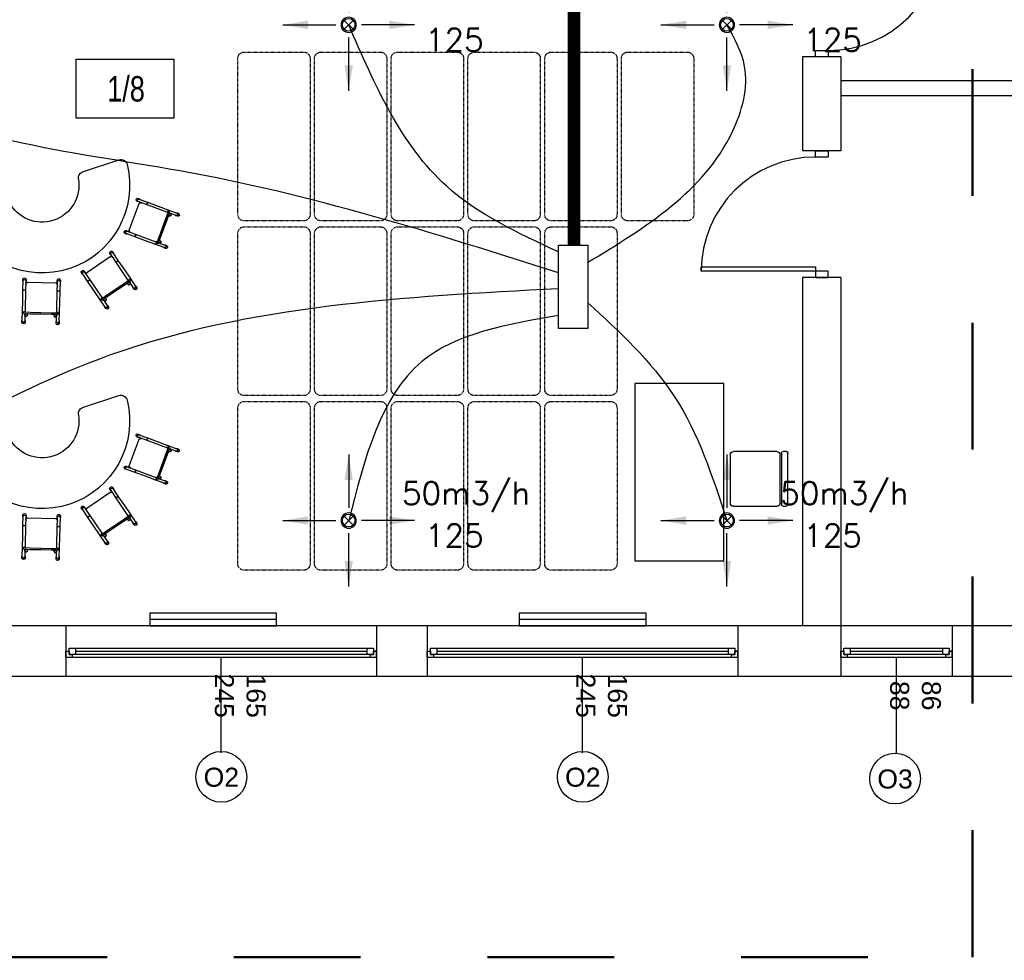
# Model space of a CAD drawing. Header units: millimetres. Extents: x 3698380 to 4312681, y 939872 to 1104488.
# Tile 82 of 93: x 4198804 to 4206568, y 1039194 to 1046608. Entities that reach past the tile are written whole.
import ezdxf
from ezdxf.enums import TextEntityAlignment as Align

# ---------------------------------------------------------------- set-up
doc = ezdxf.new("R2010")
doc.units = ezdxf.units.MM
doc.header["$LTSCALE"] = 10
for name, pattern in [('1', [2, 1, -1]), ('ACAD_ISO03W100', [30, 12, -18]), ('drobna przerywana', [0.4, 0.1, -0.1, 0.1, -0.1])]:
    doc.linetypes.add(name, pattern=pattern)
for name, color, linetype in [('! IS_GAZ_opisy', 7, 'Continuous'), ('_wytyczne ele', 6, 'Continuous'), ('A_bloki', 252, 'Continuous'), ('A_opis_pom', 3, 'Continuous'), ('A_sc_istn', 252, 'Continuous'), ('A_wymiary', 1, 'Continuous'), ('FLUID-N1', 7, 'Continuous'), ('FLUID-N1-200-ARRGR', 7, 'Continuous'), ('FLUID-W1-200-ARRGR', 7, 'Continuous'), ('Went_naw', 5, 'Continuous')]:
    doc.layers.add(name, color=color, linetype=linetype)
for name, color, linetype, lineweight in [('HVAC_n1', 5, 'Continuous', 30), ('HVAC_opis_woda', 4, 'Continuous', 13), ('HVAC_zakres_opracowania', 1, '1', 50)]:
    doc.layers.add(name, color=color, linetype=linetype, lineweight=lineweight)
doc.styles.add('FDBES', font='simplex.shx')
doc.styles.add('OPIS1', font='ROMANS.SHX', dxfattribs={"width": 0.8})
doc.styles.get("Standard").update_dxf_attribs({"font": 'arial.ttf'})
doc.styles.add('Strzałki', font='ic-isocp.shx', dxfattribs={"width": 0.8})
doc.linetypes.add('TRACKS', pattern='A,0.15,[130,ltypeshp.shx,S=0.25,R=0,X=0,Y=0],0.15', length=0.3)
doc.dimstyles.new('FDBES', dxfattribs={"dimscale": 50, "dimtxt": 4, "dimasz": 2.5, "dimexe": 0.8, "dimexo": 2, "dimgap": 1, "dimtad": 1, "dimdsep": 46, "dimtxsty": 'FDBES', "dimcen": 2.5, "dimclrd": 4, "dimclre": 5, "dimadec": 0, "dimazin": 0, "dimtfac": 1, "dimtmove": 0, "dimatfit": 3, "dimfxl": 1, "dimarcsym": 0})

# ---------------------------------------------------------------- blocks, each defined once
blk = doc.blocks.new('*U462')
at = {"color": 252}
for p, q in [((-95, 20), (-100, 20)), ((-97.5, 15), (-97.5, 17.5)), ((-97.5, 17.5), (-95, 17.5)), ((-92.5, 17.5), (-97.5, 17.5)), ((-97.5, 17.5), (-97.5, 12.5)), ((-95, 17.5), (-95, 20)), ((140, 20), (-95, 20)), ((-92.5, 12.5), (-92.5, 17.5)), ((137.5, 17.5), (-92.5, 17.5)), ((142.5, 17.5), (137.5, 17.5)), ((137.5, 17.5), (137.5, 12.5)), ((145, 20), (140, 20)), ((140, 20), (140, 17.5)), ((140, 17.5), (142.5, 17.5)), ((142.5, 17.5), (142.5, 15)), ((142.5, 12.5), (142.5, 17.5)), ((-100, 15), (-97.5, 15)), ((-97.5, 12.5), (-92.5, 12.5)), ((-92.5, 15), (137.5, 15)), ((-92.5, 12.5), (137.5, 12.5)), ((-92.5, 12.5), (137.5, 12.5)), ((137.5, 12.5), (142.5, 12.5)), ((142.5, 15), (145, 15))]:
    blk.add_line(p, q, dxfattribs=at)
for points in [[(-100, 20), (-100, 15), (-97.5, 15)], [(145, 20), (145, 14.99), (142.5, 15)]]:
    blk.add_lwpolyline(points, dxfattribs=at)
blk = doc.blocks.new('*U338')
at = {"color": 252}
blk.add_lwpolyline([(75, 0), (0, 0)], dxfattribs=at)
for tag, p in [('S', (30, 5)), ('H', (30, -20))]:
    blk.add_attdef(tag, text='', height=15, dxfattribs=at).set_placement(p, align=Align.CENTER)
blk = doc.blocks.new('*U463')
at = {"color": 252}
for p, q in [((-16.5, 20), (-21.5, 20)), ((-19, 15), (-19, 17.5)), ((-19, 17.5), (-16.5, 17.5)), ((-14, 17.5), (-19, 17.5)), ((-19, 17.5), (-19, 12.5)), ((-16.5, 17.5), (-16.5, 20)), ((61.5, 20), (-16.5, 20)), ((-14, 12.5), (-14, 17.5)), ((59, 17.5), (-14, 17.5)), ((64, 17.5), (59, 17.5)), ((59, 17.5), (59, 12.5)), ((66.5, 20), (61.5, 20)), ((61.5, 20), (61.5, 17.5)), ((61.5, 17.5), (64, 17.5)), ((64, 17.5), (64, 15)), ((64, 12.5), (64, 17.5)), ((-21.5, 15), (-19, 15)), ((-19, 12.5), (-14, 12.5)), ((-14, 15), (59, 15)), ((-14, 12.5), (59, 12.5)), ((-14, 12.5), (59, 12.5)), ((59, 12.5), (64, 12.5)), ((64, 15), (66.5, 15))]:
    blk.add_line(p, q, dxfattribs=at)
for points in [[(-21.5, 20), (-21.5, 15), (-19, 15)], [(66.5, 20), (66.5, 15), (64, 15)]]:
    blk.add_lwpolyline(points, dxfattribs=at)
blk = doc.blocks.new('*U469')
at = {"color": 252}
for points in [[(35, 900), (35, 0), (0, 0), (0, 900)], [(-50, -100), (0, -100), (0, 0), (-50, 0)], [(950, 0), (950, -100), (900, -100), (900, 0)]]:
    blk.add_lwpolyline(points, close=True, dxfattribs=at)
blk.add_arc((0, 0), 900, 0, 90, dxfattribs=at)
blk = doc.blocks.new('Stolik banan - czerwony - wys_ 53 cm-1783507-0 PARTER')
at = {"layer": 'A_bloki'}
for p, q in [((-33.64, 69.19), (-63.82, 69.19)), ((63.79, 69.19), (33.62, 69.19))]:
    blk.add_line(p, q, dxfattribs=at)
for centre, radius, start, end in [((-63.82, 64.19), 5, 90, 184.4808), ((-0.01, 69.19), 69, 184.4808, 355.5192), ((-33.64, 64.19), 5, 8.45652, 90), ((-0.01, 69.19), 29, 188.45652, 351.54348), ((33.62, 64.19), 5, 90, 171.54348), ((63.79, 64.19), 5, 355.5192, 90)]:
    blk.add_arc(centre, radius, start, end, dxfattribs=at)
blk = doc.blocks.new('Krzesełko 38 cm - Czerwony-V99-0 PARTER')
at = {"layer": 'A_bloki'}
for p, q in [((-14.75, 7.01), (-14.75, 5.8)), ((-14.5, 5.8), (-14.5, -1.97)), ((-13.5, 0), (-8.5, 0)), ((-12.5, 1), (-12.5, 5.8)), ((-12.5, 1), (-12.5, 0)), ((-12.25, 5.8), (-12.25, 7.01)), ((-10.5, 0.06), (-10.5, 1)), ((10.5, 0.11), (-10.5, 0.11)), ((-8.5, 0), (8.5, 0)), ((8.5, 0), (13.5, 0)), ((10.5, 1), (10.5, 0.06)), ((12.25, 7.01), (12.25, 5.8)), ((12.5, 5.8), (12.5, 1)), ((12.5, 0), (12.5, 1)), ((14.5, -1.97), (14.5, 5.8)), ((14.75, 5.8), (14.75, 7.01)), ((-14.5, -1.97), (-14.5, -9.97)), ((-13.5, 0), (-13.5, -1)), ((-8.5, -1), (-13.5, -1)), ((-12.5, -1.97), (-12.5, -1)), ((-12.5, -1.05), (-12.5, -1.89)), ((-12.5, -19.79), (-12.5, -1.89)), ((8.5, -1), (-8.5, -1)), ((13.5, -1), (8.5, -1)), ((12.5, -1), (12.5, -1.97)), ((12.5, -1.89), (12.5, -1.05)), ((12.5, -1.89), (12.5, -19.79)), ((13.5, -1), (13.5, 0)), ((14.5, -9.97), (14.5, -1.97)), ((-14.5, -9.97), (-14.5, -17.97)), ((14.5, -17.97), (14.5, -9.97)), ((-14.5, -17.97), (-14.5, -26.94)), ((-12.5, -19.11), (-12.5, -17.97)), ((-12.5, -19.98), (-12.5, -19.79)), ((-12.5, -22.92), (-12.5, -19.98)), ((-12.5, -26.94), (-12.5, -22.92)), ((12.5, -17.97), (12.5, -19.11)), ((12.5, -19.79), (12.5, -19.98)), ((12.5, -19.98), (12.5, -22.92)), ((12.5, -22.92), (12.5, -26.94)), ((14.5, -26.94), (14.5, -17.97)), ((-14.75, -25.73), (-14.75, -26.94)), ((-12.25, -26.94), (-12.25, -25.73)), ((-11.14, -24.82), (11.14, -24.82)), ((12.25, -25.73), (12.25, -26.94)), ((14.75, -26.94), (14.75, -25.73))]:
    blk.add_line(p, q, dxfattribs=at)
at = {"layer": 'A_bloki', "flags": 128}
for points in [[(-12.5, -22.92), (-12.46, -23.34), (-12.32, -23.74), (-12.11, -24.1), (-11.83, -24.41), (-11.49, -24.66)], [(11.49, -24.66), (11.83, -24.41), (12.11, -24.1), (12.32, -23.74), (12.46, -23.34), (12.5, -22.92)]]:
    blk.add_lwpolyline(points, dxfattribs=at)
at = {"layer": 'A_bloki'}
for centre, radius, start, end in [((-11.5, 1), 1, 0, 180), ((-11.5, 1), 1, 135, 180), ((-11.5, 1), 1, 180, 255), ((-11.5, 1), 1, 180, 360), ((-11.5, 1), 1, 30, 120), ((-11.5, 1), 1, 300, 0), ((-11.5, 1), 1, 0, 15), ((11.5, 1), 1, 360, 180), ((11.5, 1), 1, 120, 180), ((11.5, 1), 1, 180, 240), ((11.5, 1), 1, 180, 360), ((11.5, 1), 1, 360, 105), ((11.5, 1), 1, 270, 360), ((-10.5, -1.89), 2, 155.58201, 180), ((10.5, -1.89), 2, 0, 24.41799)]:
    blk.add_arc(centre, radius, start, end, dxfattribs=at)
for centre, major_axis, start_param, end_param in [((-13.5, 7.01), (-1.25, 0), 3.141593, 6.283185), ((13.5, 7.01), (-1.25, 0), 3.141593, 6.283185), ((-13.5, 7.01), (1.25, 0), 3.141593, 3.403392), ((-13.5, 5.8), (1.25, 0), 0, 3.141593), ((-13.5, 5.8), (1.25, 0), 3.141593, 3.77396), ((-13.5, 5.8), (-1, 0), 3.141593, 6.283185), ((-13.5, 5.8), (1.25, 0), 5.650818, 6.283185), ((-13.5, 7.01), (-1.25, 0), 2.879793, 3.141593), ((13.5, 7.01), (1.25, 0), 3.141593, 3.403392), ((13.5, 5.8), (1.25, 0), 0, 3.141593), ((13.5, 5.8), (1.25, 0), 3.141593, 3.77396), ((13.5, 5.8), (-1, 0), 3.141593, 6.283185), ((13.5, 5.8), (1.25, 0), 5.650818, 6.283185), ((13.5, 7.01), (-1.25, 0), 2.879793, 3.141593), ((-13.5, -25.73), (1.25, 0), 2.509225, 3.141593), ((-13.5, -25.73), (1.25, 0), 3.141593, 6.283185), ((-13.5, -26.94), (-1.25, 0), 6.021386, 6.283185), ((-13.5, -26.94), (-1.25, 0), 0, 3.141593), ((-13.5, -25.73), (1.25, 0), 0, 0.632368), ((-13.5, -26.94), (1.25, 0), 0, 0.261799), ((13.5, -25.73), (1.25, 0), 2.509225, 3.141593), ((13.5, -25.73), (1.25, 0), 3.141593, 6.283185), ((13.5, -26.94), (-1.25, 0), 6.100199, 6.283185), ((13.5, -26.94), (-1.25, 0), 0, 3.141593), ((13.5, -25.73), (1.25, 0), 0, 0.632368), ((13.5, -26.94), (1.25, 0), 0, 0.261799)]:
    blk.add_ellipse(centre, major_axis=major_axis, ratio=0.970296, start_param=start_param, end_param=end_param, dxfattribs=at)
for points, knots in [([(-12.5, 1), (-12.5, 1.09), (-12.48, 1.22), (-12.43, 1.38), (-12.38, 1.48), (-12.33, 1.56), (-12.28, 1.63), (-12.24, 1.68), (-12.21, 1.71)], [0, 0, 0, 0, 0.0833333, 0.125, 0.1666667, 0.1875, 0.2083333, 0.25, 0.25, 0.25, 0.25]), ([(-11.76, 0.03), (-11.8, 0.05), (-11.88, 0.07), (-12, 0.13), (-12.09, 0.19), (-12.16, 0.25), (-12.22, 0.31), (-12.3, 0.39), (-12.36, 0.48), (-12.4, 0.56), (-12.43, 0.64), (-12.48, 0.78), (-12.5, 0.91), (-12.5, 1)], [0.5833333, 0.5833333, 0.5833333, 0.5833333, 0.625, 0.6666667, 0.7083333, 0.7291667, 0.75, 0.7916667, 0.8333333, 0.8541667, 0.875, 0.9166667, 1, 1, 1, 1]), ([(-12, 1.87), (-11.96, 1.89), (-11.88, 1.93), (-11.72, 1.98), (-11.5, 2.01), (-11.28, 1.98), (-11.12, 1.93), (-11.04, 1.89), (-11, 1.87)], [0.3333333, 0.3333333, 0.3333333, 0.3333333, 0.375, 0.4166667, 0.5, 0.5833333, 0.625, 0.6666667, 0.6666667, 0.6666667, 0.6666667]), ([(-10.5, 1), (-10.5, 0.91), (-10.52, 0.78), (-10.57, 0.62), (-10.62, 0.52), (-10.67, 0.44), (-10.72, 0.37), (-10.78, 0.31), (-10.84, 0.25), (-10.91, 0.19), (-10.96, 0.16), (-11, 0.13)], [0, 0, 0, 0, 0.0833333, 0.125, 0.1666667, 0.1875, 0.2083333, 0.25, 0.2708333, 0.2916667, 0.3333333, 0.3333333, 0.3333333, 0.3333333]), ([(10.5, 1), (10.5, 1.09), (10.52, 1.22), (10.57, 1.38), (10.62, 1.48), (10.67, 1.56), (10.72, 1.63), (10.78, 1.69), (10.84, 1.75), (10.91, 1.81), (10.96, 1.84), (11, 1.87)], [0, 0, 0, 0, 0.0833333, 0.125, 0.1666667, 0.1875, 0.2083333, 0.25, 0.2708333, 0.2916667, 0.3333333, 0.3333333, 0.3333333, 0.3333333]), ([(11, 0.13), (10.96, 0.16), (10.91, 0.19), (10.84, 0.25), (10.78, 0.31), (10.7, 0.39), (10.64, 0.48), (10.6, 0.56), (10.57, 0.64), (10.52, 0.78), (10.5, 0.91), (10.5, 1)], [0.6666667, 0.6666667, 0.6666667, 0.6666667, 0.7083333, 0.7291667, 0.75, 0.7916667, 0.8333333, 0.8541667, 0.875, 0.9166667, 1, 1, 1, 1]), ([(11.06, 0.03), (11.01, 0.04), (10.83, 0.09), (10.64, 0.11), (10.5, 0.11)], [0.4285714, 0.4285714, 0.4285714, 0.4285714, 0.5714286, 1, 1, 1, 1]), ([(11.5, 2), (11.59, 2), (11.72, 1.98), (11.88, 1.93), (11.96, 1.89), (12, 1.87)], [0.5, 0.5, 0.5, 0.5, 0.5833333, 0.625, 0.6666667, 0.6666667, 0.6666667, 0.6666667]), ([(12.5, 1), (12.5, 0.91), (12.48, 0.78), (12.43, 0.62), (12.38, 0.52), (12.33, 0.44), (12.28, 0.37), (12.22, 0.31), (12.16, 0.25), (12.09, 0.19), (12, 0.13), (11.88, 0.07), (11.72, 0.02), (11.59, 0), (11.5, 0)], [0, 0, 0, 0, 0.0833333, 0.125, 0.1666667, 0.1875, 0.2083333, 0.25, 0.2708333, 0.2916667, 0.3333333, 0.375, 0.4166667, 0.5, 0.5, 0.5, 0.5]), ([(12.21, 1.71), (12.24, 1.68), (12.3, 1.61), (12.36, 1.52), (12.4, 1.44), (12.43, 1.36), (12.48, 1.22), (12.5, 1.09), (12.5, 1)], [0.75, 0.75, 0.75, 0.75, 0.7916667, 0.8333333, 0.8541667, 0.875, 0.9166667, 1, 1, 1, 1]), ([(-14.5, -1.97), (-14.5, -1.9), (-14.48, -1.8), (-14.43, -1.67), (-14.37, -1.58), (-14.3, -1.49), (-14.21, -1.41), (-14.11, -1.35), (-13.97, -1.27), (-13.76, -1.2), (-13.5, -1.18), (-13.24, -1.2), (-13.03, -1.27), (-12.89, -1.35), (-12.79, -1.41), (-12.7, -1.49), (-12.63, -1.58), (-12.57, -1.67), (-12.52, -1.8), (-12.5, -1.9), (-12.5, -1.97)], [0, 0, 0, 0, 0.083333, 0.125, 0.166667, 0.208333, 0.25, 0.291667, 0.333333, 0.416667, 0.5, 0.583333, 0.666667, 0.708333, 0.75, 0.791667, 0.833333, 0.875, 0.916667, 1, 1, 1, 1]), ([(12.5, -1.97), (12.5, -1.9), (12.52, -1.8), (12.57, -1.67), (12.63, -1.58), (12.7, -1.49), (12.79, -1.41), (12.89, -1.35), (13.03, -1.27), (13.24, -1.2), (13.5, -1.18), (13.76, -1.2), (13.97, -1.27), (14.11, -1.35), (14.21, -1.41), (14.3, -1.49), (14.37, -1.58), (14.43, -1.67), (14.48, -1.8), (14.5, -1.9), (14.5, -1.97)], [0, 0, 0, 0, 0.083333, 0.125, 0.166667, 0.208333, 0.25, 0.291667, 0.333333, 0.416667, 0.5, 0.583333, 0.666667, 0.708333, 0.75, 0.791667, 0.833333, 0.875, 0.916667, 1, 1, 1, 1]), ([(-14.5, -17.97), (-14.5, -18.04), (-14.48, -18.14), (-14.43, -18.27), (-14.37, -18.36), (-14.3, -18.44), (-14.21, -18.52), (-14.11, -18.59), (-13.97, -18.67), (-13.76, -18.73), (-13.5, -18.76), (-13.24, -18.73), (-13.03, -18.67), (-12.89, -18.59), (-12.79, -18.52), (-12.7, -18.44), (-12.63, -18.36), (-12.57, -18.27), (-12.52, -18.14), (-12.5, -18.04), (-12.5, -17.97)], [0, 0, 0, 0, 0.083333, 0.125, 0.166667, 0.208333, 0.25, 0.291667, 0.333333, 0.416667, 0.5, 0.583333, 0.666667, 0.708333, 0.75, 0.791667, 0.833333, 0.875, 0.916667, 1, 1, 1, 1]), ([(12.5, -17.97), (12.5, -18.04), (12.52, -18.14), (12.57, -18.27), (12.63, -18.36), (12.7, -18.44), (12.79, -18.52), (12.89, -18.59), (13.03, -18.67), (13.24, -18.73), (13.5, -18.76), (13.76, -18.73), (13.97, -18.67), (14.11, -18.59), (14.21, -18.52), (14.3, -18.44), (14.37, -18.36), (14.43, -18.27), (14.48, -18.14), (14.5, -18.04), (14.5, -17.97)], [0, 0, 0, 0, 0.083333, 0.125, 0.166667, 0.208333, 0.25, 0.291667, 0.333333, 0.416667, 0.5, 0.583333, 0.666667, 0.708333, 0.75, 0.791667, 0.833333, 0.875, 0.916667, 1, 1, 1, 1]), ([(-11.57, -24.61), (-11.57, -24.61), (-11.58, -24.6), (-11.6, -24.59), (-11.61, -24.58), (-11.63, -24.57), (-11.64, -24.56), (-11.66, -24.55), (-11.67, -24.54), (-11.68, -24.53), (-11.7, -24.52), (-11.71, -24.51), (-11.73, -24.5), (-11.74, -24.49), (-11.76, -24.47), (-11.79, -24.45), (-11.82, -24.42), (-11.86, -24.39), (-11.91, -24.34), (-11.94, -24.31), (-11.96, -24.29)], [0, 0, 0, 0, 0.071429, 0.107143, 0.142857, 0.178571, 0.214286, 0.25, 0.285714, 0.321429, 0.357143, 0.392857, 0.428571, 0.464286, 0.5, 0.571429, 0.642857, 0.714286, 0.857143, 1, 1, 1, 1]), ([(-11.49, -24.66), (-11.46, -24.67), (-11.43, -24.69), (-11.39, -24.71), (-11.36, -24.72), (-11.35, -24.73), (-11.33, -24.74), (-11.31, -24.75), (-11.29, -24.76), (-11.28, -24.76), (-11.26, -24.77), (-11.24, -24.78), (-11.23, -24.78), (-11.21, -24.79), (-11.19, -24.8), (-11.18, -24.8), (-11.16, -24.81), (-11.15, -24.81), (-11.15, -24.81), (-11.14, -24.82), (-11.14, -24.82), (-11.14, -24.82), (-11.14, -24.81)], [0, 0, 0, 0, 0.1428571, 0.2142857, 0.25, 0.2857143, 0.3214286, 0.3571429, 0.3928571, 0.4285714, 0.4642857, 0.5, 0.5357143, 0.5714286, 0.6071429, 0.6428571, 0.6785714, 0.7142857, 0.75, 0.7857143, 0.8214286, 0.8571429, 0.8571429, 0.8571429, 0.8571429]), ([(11.14, -24.81), (11.14, -24.82), (11.14, -24.82), (11.14, -24.82), (11.15, -24.81), (11.15, -24.81), (11.16, -24.81), (11.18, -24.8), (11.19, -24.8), (11.21, -24.79), (11.23, -24.78), (11.24, -24.78), (11.26, -24.77), (11.28, -24.76), (11.29, -24.76), (11.31, -24.75), (11.33, -24.74), (11.35, -24.73), (11.36, -24.72), (11.39, -24.71), (11.43, -24.69), (11.46, -24.67), (11.49, -24.66)], [0.1428571, 0.1428571, 0.1428571, 0.1428571, 0.1785714, 0.2142857, 0.25, 0.2857143, 0.3214286, 0.3571429, 0.3928571, 0.4285714, 0.4642857, 0.5, 0.5357143, 0.5714286, 0.6071429, 0.6428571, 0.6785714, 0.7142857, 0.75, 0.7857143, 0.8571429, 1, 1, 1, 1]), ([(11.96, -24.29), (11.94, -24.31), (11.91, -24.34), (11.86, -24.39), (11.82, -24.42), (11.79, -24.45), (11.76, -24.47), (11.74, -24.49), (11.73, -24.5), (11.71, -24.51), (11.7, -24.52), (11.68, -24.53), (11.67, -24.54), (11.66, -24.55), (11.64, -24.56), (11.63, -24.57), (11.61, -24.58), (11.6, -24.59), (11.58, -24.6), (11.57, -24.61), (11.57, -24.61)], [0, 0, 0, 0, 0.142857, 0.285714, 0.357143, 0.428571, 0.5, 0.535714, 0.571429, 0.607143, 0.642857, 0.678571, 0.714286, 0.75, 0.785714, 0.821429, 0.857143, 0.892857, 0.928571, 1, 1, 1, 1])]:
    blk.add_open_spline(points, degree=3, knots=knots, dxfattribs=at)
for points in [[(-10.5, 0.11), (-10.55, 0.11), (-10.64, 0.11), (-10.78, 0.09), (-10.92, 0.07), (-11.01, 0.04), (-11.06, 0.03)], [(-10.79, 1.71), (-10.76, 1.68), (-10.7, 1.61), (-10.66, 1.54), (-10.63, 1.5)], [(-10.53, 1.26), (-10.51, 1.18), (-10.5, 1.09), (-10.5, 1)]]:
    blk.add_open_spline(points, degree=3, dxfattribs=at)
blk = doc.blocks.new('Krzesło Breuera - Krzesło Breuera-V3-1 PIĘTRO')
at = {"layer": 'A_bloki'}
for p, q in [((-21.59, 17.62), (-21.59, 20.08)), ((-20.32, 21.35), (20.32, 21.35)), ((20.32, 16.35), (-20.32, 16.35)), ((21.59, 20.08), (21.59, 17.62)), ((-21.59, -21.59), (-21.59, 12.7)), ((-19.05, 15.24), (19.05, 15.24)), ((21.59, 12.7), (21.59, -21.59)), ((19.05, -24.13), (-19.05, -24.13))]:
    blk.add_line(p, q, dxfattribs=at)
for centre, radius, start, end in [((-20.32, 20.08), 1.27, 90, 180), ((-20.32, 17.62), 1.27, 180, 270), ((20.32, 20.08), 1.27, 0, 90), ((20.32, 17.62), 1.27, 270, 0), ((-19.05, 12.7), 2.54, 90, 180), ((19.05, 12.7), 2.54, 0, 90), ((-19.05, -21.59), 2.54, 180, 270), ((19.05, -21.59), 2.54, 270, 0)]:
    blk.add_arc(centre, radius, start, end, dxfattribs=at)
blk = doc.blocks.new('gvjgvy')
at = {"layer": 'A_bloki', "linetype": 'drobna przerywana'}
for p, q in [((192734, -595318), (192734, -595788)), ((194014, -595268), (192784, -595268)), ((194064, -595788), (194064, -595318)), ((192784, -595838), (194014, -595838))]:
    blk.add_line(p, q, dxfattribs=at)
for centre, start, end in [((192784, -595318), 90, 180), ((194014, -595318), 0, 90), ((192784, -595788), 180, 270), ((194014, -595788), 270, 0)]:
    blk.add_arc(centre, 50, start, end, dxfattribs=at)
blk = doc.blocks.new('d')
at = {"layer": 'A_bloki', "color": 252}
blk.add_lwpolyline([(3742792.66, 783538.99), (3742792.66, 782138.99), (3743492.66, 782138.99), (3743492.66, 783538.99)], close=True, dxfattribs=at)
at = {"layer": 'A_opis_pom', "color": 252, "ltscale": 2}
blk.add_lwpolyline([(3738386.19, 786094.11), (3739155.12, 786094.11), (3739155.12, 785628.68), (3738386.19, 785628.68)], close=True, dxfattribs=at)
at = {"layer": 'A_sc_istn', "color": 252}
for points in [[(3744114.74, 786112.59), (3744114.74, 785372.8)], [(3744414.74, 786112.59), (3744114.74, 786112.59)], [(3744414.74, 786112.59), (3744414.74, 785372.8)], [(3744414.74, 785927.02), (3746834.74, 785927.02)], [(3744414.74, 785807.02), (3746834.74, 785807.02)], [(3744414.74, 785372.8), (3744114.74, 785372.8)], [(3744114.74, 784372.8), (3744114.74, 781627.02)], [(3744414.74, 784372.8), (3744114.74, 784372.8)], [(3744414.74, 784372.8), (3744414.74, 781627.02)], [(3748199.74, 781627.02), (3730709.74, 781627.02)], [(3738304.74, 781627.02), (3738304.74, 781227.02)], [(3740754.74, 781627.02), (3740754.74, 781227.02)], [(3741154.74, 781627.02), (3741154.74, 781227.02)], [(3743604.74, 781627.02), (3743604.74, 781227.02)], [(3744414.74, 781627.02), (3744414.74, 781227.02)], [(3745294.74, 781627.02), (3745294.74, 781227.02)], [(3748199.74, 781227.02), (3730709.74, 781227.02)]]:
    blk.add_lwpolyline(points, dxfattribs=at)
for points in [[(3744214.74, 785372.8), (3744314.74, 785372.8), (3744314.74, 785322.8), (3744214.74, 785322.8)], [(3743314.74, 784457.8), (3744214.74, 784457.8), (3744214.74, 784422.8), (3743314.74, 784422.8)], [(3744314.74, 784372.8), (3744314.74, 784422.8), (3744214.74, 784422.8), (3744214.74, 784372.8)], [(3739966.9, 781727.02), (3738966.9, 781727.02), (3738966.9, 781627.02), (3739966.9, 781627.02)], [(3742879.74, 781727.02), (3741879.74, 781727.02), (3741879.74, 781627.02), (3742879.74, 781627.02)]]:
    blk.add_lwpolyline(points, close=True, dxfattribs=at)
at = {"layer": 'A_sc_istn', "color": 252, "linetype": 'TRACKS', "ltscale": 20}
for points in [[(3739966.9, 781677.02), (3738966.9, 781677.02)], [(3742879.74, 781677.02), (3741879.74, 781677.02)]]:
    blk.add_lwpolyline(points, dxfattribs=at)
at = {"layer": 'A_sc_istn', "color": 252}
for centre in [(3739531.05, 780437.26), (3742381.05, 780437.26), (3744843.11, 780423.26)]:
    blk.add_circle(centre, 200, dxfattribs=at)
blk.add_arc((3744214.74, 784422.8), 900, 90, 180, dxfattribs=at)
at = {"layer": 'A_bloki', "color": 252, "xscale": -1, "rotation": 270}
for p in [(4335498.8, 592085.88), (4336103.8, 592085.88), (4336708.8, 592085.88), (4337313.8, 592085.88), (4337918.8, 592085.88), (4338523.8, 592085.88), (4335498.8, 590708.94), (4336103.8, 590708.94), (4336708.8, 590708.94), (4337313.8, 590708.94), (4337918.8, 590708.94), (4335498.8, 589332), (4336103.8, 589332), (4336708.8, 589332), (4337313.8, 589332), (4337918.8, 589332)]:
    blk.add_blockref('gvjgvy', p, dxfattribs=at)
at = {"layer": 'A_bloki', "color": 252}
for name, p, xscale, yscale, zscale, rotation in [('Stolik banan - czerwony - wys_ 53 cm-1783507-0 PARTER', (3738335.71, 784442.52), -9.999999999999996, 9.999999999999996, 9.999999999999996, 18.34875562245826), ('Krzesełko 38 cm - Czerwony-V99-0 PARTER', (3739075.93, 784764.96), -10.00000000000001, 10.00000000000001, 10.00000000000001, 249.6655737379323), ('Krzesełko 38 cm - Czerwony-V99-0 PARTER', (3738702.09, 784269.98), -9.999999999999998, 9.999999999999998, 9.999999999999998, 214.1670878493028), ('Krzesełko 38 cm - Czerwony-V99-0 PARTER', (3738107.27, 784085.48), -9.999999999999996, 9.999999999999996, 9.999999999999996, 178.5165308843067), ('Stolik banan - czerwony - wys_ 53 cm-1783507-0 PARTER', (3738335.71, 782585.02), -9.999999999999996, 9.999999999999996, 9.999999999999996, 18.34875562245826), ('Krzesełko 38 cm - Czerwony-V99-0 PARTER', (3739075.93, 782907.47), -10.00000000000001, 10.00000000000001, 10.00000000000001, 249.6655737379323), ('Krzesło Breuera - Krzesło Breuera-V3-1 PIĘTRO', (3743784.35, 782785.68), -10, 10, 10, 270.0242200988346), ('Krzesełko 38 cm - Czerwony-V99-0 PARTER', (3738702.09, 782412.49), -9.999999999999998, 9.999999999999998, 9.999999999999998, 214.1670878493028), ('Krzesełko 38 cm - Czerwony-V99-0 PARTER', (3738107.27, 782227.99), -9.999999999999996, 9.999999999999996, 9.999999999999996, 178.5165308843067)]:
    blk.add_blockref(name, p, dxfattribs=dict(at, xscale=xscale, yscale=yscale, zscale=zscale, rotation=rotation))
at = {"layer": 'A_sc_istn', "color": 252, "rotation": 270}
blk.add_blockref('*U469', (3744314.74, 787062.59), dxfattribs=at)
at = {"layer": 'A_sc_istn', "color": 252, "xscale": -10, "yscale": 10, "zscale": 10, "rotation": 180}
for name, p in [('*U462', (3739304.74, 781576.99)), ('*U462', (3742154.74, 781576.99)), ('*U463', (3744629.74, 781576.99))]:
    blk.add_blockref(name, p, dxfattribs=at)
at = {"layer": 'A_sc_istn', "color": 252, "linetype": 'ACAD_ISO03W100'}
ref = blk.add_blockref('*U338', (3739529.74, 781377), dxfattribs=dict(at, xscale=-10, yscale=10, zscale=10, rotation=90))
ref.add_attrib('S', '245', dxfattribs={"layer": '0', "color": 252, "height": 150, "rotation": 270}).set_placement((3739479.74, 781077), align=Align.CENTER)
ref.add_attrib('H', '165', dxfattribs={"layer": '0', "color": 252, "height": 150, "rotation": 270}).set_placement((3739729.74, 781077), align=Align.CENTER)
ref = blk.add_blockref('*U338', (3742379.74, 781377), dxfattribs=dict(at, xscale=-10, yscale=10, zscale=10, rotation=90))
ref.add_attrib('S', '245', dxfattribs={"layer": '0', "color": 252, "height": 150, "rotation": 270}).set_placement((3742329.74, 781077), align=Align.CENTER)
ref.add_attrib('H', '165', dxfattribs={"layer": '0', "color": 252, "height": 150, "rotation": 270}).set_placement((3742579.74, 781077), align=Align.CENTER)
ref = blk.add_blockref('*U338', (3744854.74, 781377), dxfattribs=dict(at, xscale=-10, yscale=10, zscale=10, rotation=90))
ref.add_attrib('S', '88', dxfattribs={"layer": '0', "color": 252, "height": 150, "rotation": 270}).set_placement((3744804.74, 781077), align=Align.CENTER)
ref.add_attrib('H', '86', dxfattribs={"layer": '0', "color": 252, "height": 150, "rotation": 270}).set_placement((3745054.74, 781077), align=Align.CENTER)
at = {"layer": 'A_sc_istn', "color": 252, "char_height": 300, "attachment_point": 7}
for s, insert in [('{\\H0.5x;O2}', (3739391.34, 780357.3)), ('{\\H0.5x;O2}', (3742241.34, 780357.3)), ('{\\H0.5x;O3}', (3744703.4, 780343.3))]:
    blk.add_mtext_dynamic_manual_height_columns(s, width=232.5953, gutter_width=12.5, heights=[0], dxfattribs=dict(at, insert=insert))
at = {"layer": 'A_opis_pom', "color": 252, "insert": (3738779.18, 785858.94), "char_height": 200, "attachment_point": 5, "style": 'Strzałki', "bg_fill": 3, "box_fill_scale": 1.2, "bg_fill_color": 256, "bg_fill_transparency": 10554628}
blk.add_mtext('1/8', dxfattribs=at)
blk = doc.blocks.new('A$C77EF4F1D')
at = {"layer": 'HVAC_zakres_opracowania', "color": 2, "ltscale": 100}
for p, q in [((16739.2, -14310.6), (16739.2, 1834.7)), ((-1085.3, -14310.6), (16739.2, -14310.6))]:
    blk.add_line(p, q, dxfattribs=at)
blk = doc.blocks.new('A$C6254716E')
at = {"layer": 'FLUID-N1', "color": 5, "linetype": 'Continuous', "lineweight": -3, "extrusion": (0, 0, -1)}
for p, q in [((48.46, 48.46, 5.2), (55.54, 55.54, 5.2)), ((48.46, 55.54, 5.2), (55.54, 48.46, 5.2))]:
    blk.add_line(p, q, dxfattribs=at)
at = {"layer": 'FLUID-N1', "color": 5, "linetype": 'Continuous', "extrusion": (0, 0, -1)}
blk.add_ellipse((52, 52, 5.2), major_axis=(-4.24, 4.24), ratio=1, start_param=2.35619449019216, end_param=8.639379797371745, dxfattribs=at)
at = {"layer": 'FLUID-N1', "color": 5, "linetype": 'Continuous'}
blk.add_ellipse((52, 52, 5.2), major_axis=(3.54, 3.54), ratio=1, start_param=2.356194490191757, end_param=8.639379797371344, dxfattribs=at)
at = {"layer": 'FLUID-N1-200-ARRGR', "color": 5}
for points in [[(52, 104), (52, 62)], [(0, 52), (42, 52)], [(104, 52), (62, 52)], [(52, 0), (52, 42)]]:
    blk.add_leader(points, dimstyle='FDBES', override={"dimscale": 8, "dimclrd": 5}, dxfattribs=at)

msp = doc.modelspace()

# ---------------------------------------------------------------- block references
at = {"layer": 'A_wymiary'}
msp.add_blockref('d', (460863.5, 260202.7), dxfattribs=at)

# ---------------------------------------------------------------- next in the draw order: linework, layer by layer
at = {"layer": 'HVAC_n1', "ltscale": 2, "const_width": 100}
msp.add_lwpolyline([(4203733, 1049038.1), (4203733, 1047275.6), (4203174.8, 1047275.6), (4203174.8, 1044830.5)], dxfattribs=at)
at = {"layer": 'HVAC_n1', "ltscale": 2}
for points in [[(4203052.3, 1044613.5), (4200066.9, 1045416.5), (4197561.2, 1046153.2), (4197091.4, 1046567.6)], [(4203052.3, 1044777.2), (4202171.2, 1045295.1), (4201398.5, 1046567.6)], [(4203285.4, 1044695.9), (4204424.6, 1045726.1), (4204520.6, 1046240.4), (4204381.1, 1046567.6)], [(4203052.3, 1044487.1), (4199512.7, 1043962.6), (4197091.4, 1042660.3)], [(4203285.4, 1044376.1), (4203963.6, 1043643.1), (4204381.1, 1042660.3)], [(4203052.3, 1044277.2), (4201975.1, 1043913.1), (4201398.5, 1042660.3)]]:
    msp.add_spline(points, degree=3, dxfattribs=at)
at = {"layer": 'Went_naw'}
msp.add_lwpolyline([(4203285.4, 1044830.5), (4203285.4, 1044172.9), (4203052.3, 1044172.9), (4203052.3, 1044830.5)], close=True, dxfattribs=at)

# ---------------------------------------------------------------- next in the draw order: block references
at = {"layer": '_wytyczne ele', "color": 2, "ltscale": 2}
msp.add_blockref('A$C77EF4F1D', (4189578.2, 1053529.8), dxfattribs=at)
at = {"layer": 'FLUID-W1-200-ARRGR', "xscale": 10, "yscale": 10, "zscale": 10, "rotation": 270}
for p in [(4200878.5, 1047087.6, -52), (4203861.1, 1047087.6, -52), (4200878.5, 1043180.3, -52), (4203861.1, 1043180.3, -52)]:
    msp.add_blockref('A$C6254716E', p, dxfattribs=at)

# ---------------------------------------------------------------- next in the draw order: texts
at = {"layer": '! IS_GAZ_opisy', "style": 'FDBES'}
for s, p in [('125', (4201999.7, 1046359.3)), ('125', (4204982.4, 1046359.3)), ('50m3/h', (4201819.3, 1042785.4)), ('50m3/h', (4204801.9, 1042785.4)), ('125', (4201999.7, 1042452)), ('125', (4204982.4, 1042452))]:
    msp.add_text(s, height=180, dxfattribs=at).set_placement(p)
at = {"layer": 'HVAC_opis_woda', "color": 0, "insert": (4070550.7, 1065416.8), "char_height": 187.5, "width": 10398.909, "attachment_point": 1, "rotation": 359.99999, "style": 'OPIS1'}
msp.add_mtext('\\pi-562.5,l750,t750;{\\T0.85;1.^IRysunek rozpatrywać razem z projektami pozostałych branż oraz opisem technicznym \\P2.^IProwadzenie przewodów na rysunku pokazano schematycznie w celu zachowania czytelności opracowania. Dokładną trasę prowadzenia ruraży ustalić w trakcie wykonywania prac montażowych. W razie kolizji korygować na bieżąco na budowie\\P3.^IW miejscach montażu armatury na przewodach należy przewidzieć dostęp do tej armatury\\P}4.^IInstalację C.O. na parterz prowadzić w warstwach posadzkowych. W części nieobejętem opracowaniem - pod stropem w obudowie\\P5.^IDobór grzejników wykonano dla temperatury zasilania i powrotu 70/50°C\\P6.^IRury izolować zgodnie z opisem technicznym\\P7.^IInstalację C.O. należy włączyć do istenijącej instalacji na poziomie piwnicy. Należy wykonać osobny obieg i wyposażyć go w odpowienią armaturę i pompę obiegową\\P8.^INa wszystkich grzejnikach zastosować zabudowy chroniące przed oparzeniem', dxfattribs=at)

doc.saveas('drawing.dxf')
